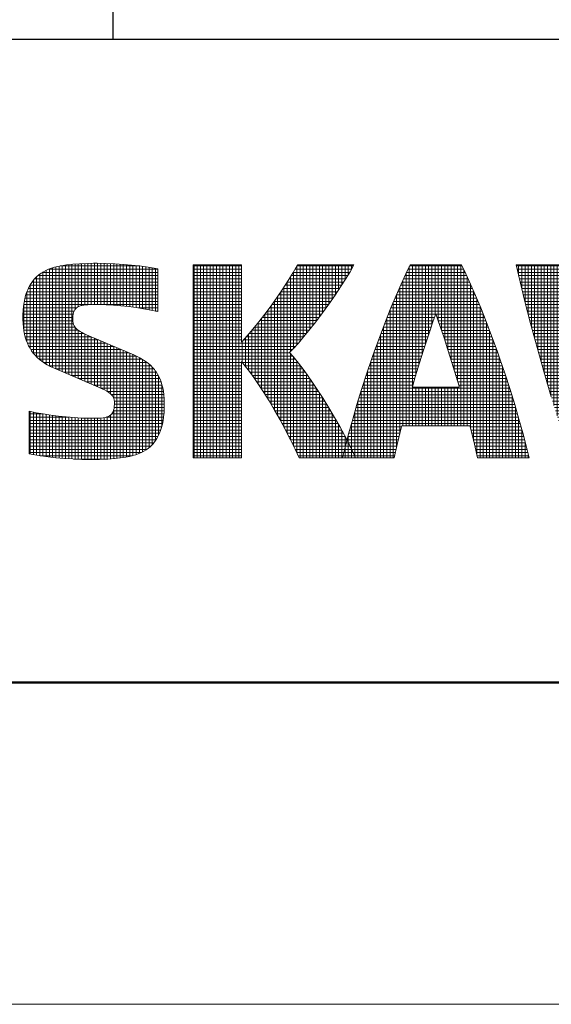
# Model space of a CAD drawing. Header units: millimetres. Extents: x 0 to 1071, y 0 to 742.
# Tile 3 of 126: x 405 to 447, y 0 to 77. Entities that reach past the tile are written whole.
import ezdxf

# ---------------------------------------------------------------- set-up
doc = ezdxf.new("R2010")
doc.units = ezdxf.units.MM
doc.header["$LTSCALE"] = 0.454724
doc.layers.add('NoLayerName_001', color=7, linetype='Continuous')

# ---------------------------------------------------------------- blocks, each defined once
blk = doc.blocks.new('*X145')
at = {"color": 2, "linetype": 'Continuous', "lineweight": 13}
for p, q in [((0.604, 5.816), (4.2, 5.816)), ((0.625, 3.029), (0.625, 5.829)), ((0.725, 2.964), (0.725, 5.883)), ((0.798, 5.916), (4.2, 5.916)), ((0.825, 2.909), (0.825, 5.926)), ((0.925, 2.861), (0.925, 5.961)), ((1.025, 2.818), (1.025, 5.989)), ((1.125, 2.775), (1.125, 6.011)), ((1.152, 6.016), (3.634, 6.016)), ((1.225, 2.732), (1.225, 6.028)), ((1.325, 2.689), (1.325, 6.042)), ((1.425, 2.646), (1.425, 6.054)), ((1.525, 2.603), (1.525, 6.065)), ((1.625, 4.668), (1.625, 6.073)), ((1.725, 4.752), (1.725, 6.081)), ((1.825, 4.786), (1.825, 6.088)), ((1.925, 4.802), (1.925, 6.092)), ((2.025, 4.81), (2.025, 6.097)), ((2.125, 4.815), (2.125, 6.098)), ((2.225, 4.817), (2.225, 6.099)), ((2.325, 4.818), (2.325, 6.099)), ((2.425, 4.817), (2.425, 6.097)), ((2.525, 4.814), (2.525, 6.095)), ((2.625, 4.81), (2.625, 6.092)), ((2.725, 4.805), (2.725, 6.087)), ((2.825, 4.799), (2.825, 6.083)), ((2.925, 4.79), (2.925, 6.078)), ((3.025, 4.782), (3.025, 6.071)), ((3.125, 4.772), (3.125, 6.065)), ((3.225, 4.761), (3.225, 6.057)), ((3.325, 4.75), (3.325, 6.048)), ((3.425, 4.736), (3.425, 6.039)), ((3.525, 4.723), (3.525, 6.028)), ((3.625, 4.707), (3.625, 6.017)), ((3.725, 4.692), (3.725, 6.004)), ((3.825, 4.674), (3.825, 5.99)), ((3.925, 4.656), (3.925, 5.974)), ((4.025, 4.636), (4.025, 5.958)), ((4.125, 4.615), (4.125, 5.939)), ((0.283, 5.516), (4.2, 5.516)), ((0.325, 3.308), (0.325, 5.571)), ((0.363, 5.616), (4.2, 5.616)), ((0.425, 3.196), (0.425, 5.678)), ((0.467, 5.716), (4.2, 5.716)), ((0.525, 3.105), (0.525, 5.762)), ((0.125, 3.66), (0.125, 5.213)), ((0.126, 5.216), (4.2, 5.216)), ((0.168, 5.316), (4.2, 5.316)), ((0.219, 5.416), (4.2, 5.416)), ((0.225, 3.454), (0.225, 5.426)), ((0.044, 4.916), (4.199, 4.916)), ((0.065, 5.016), (4.199, 5.016)), ((0.092, 5.116), (4.199, 5.116)), ((0.007, 4.616), (1.594, 4.616)), ((0.015, 4.716), (1.669, 4.716)), ((0.025, 4.045), (0.025, 4.796)), ((0.027, 4.816), (2.147, 4.816)), ((2.458, 4.816), (4.199, 4.816)), ((3.572, 4.716), (4.199, 4.716)), ((4.123, 4.616), (4.199, 4.616)), ((0, 4.416), (1.552, 4.416)), ((0.002, 4.516), (1.563, 4.516)), ((0.002, 4.316), (1.551, 4.316)), ((0.006, 4.216), (1.569, 4.216)), ((0.015, 4.116), (1.62, 4.116)), ((0.029, 4.016), (1.727, 4.016)), ((1.625, 2.561), (1.625, 4.11)), ((1.725, 2.518), (1.725, 4.017)), ((0.048, 3.916), (1.904, 3.916)), ((0.072, 3.816), (2.128, 3.816)), ((0.103, 3.716), (2.361, 3.716)), ((1.825, 2.475), (1.825, 3.956)), ((1.925, 2.432), (1.925, 3.906)), ((2.025, 2.389), (2.025, 3.86)), ((2.125, 2.346), (2.125, 3.817)), ((2.225, 2.303), (2.225, 3.774)), ((2.325, 2.261), (2.325, 3.732)), ((2.425, 2.217), (2.425, 3.689)), ((0.142, 3.616), (2.595, 3.616)), ((0.19, 3.516), (2.828, 3.516)), ((0.249, 3.416), (3.061, 3.416)), ((2.525, 2.17), (2.525, 3.646)), ((2.625, 2.115), (2.625, 3.603)), ((2.725, 2.042), (2.725, 3.56)), ((2.825, 1.902), (2.825, 3.517)), ((2.925, 0.04), (2.925, 3.474)), ((3.025, 0.051), (3.025, 3.431)), ((3.125, 0.064), (3.125, 3.389)), ((0.319, 3.316), (3.294, 3.316)), ((0.406, 3.216), (3.523, 3.216)), ((0.511, 3.116), (3.713, 3.116)), ((3.225, 0.079), (3.225, 3.346)), ((3.325, 0.098), (3.325, 3.303)), ((3.425, 0.123), (3.425, 3.26)), ((3.525, 0.153), (3.525, 3.215)), ((3.625, 0.192), (3.625, 3.165)), ((3.725, 0.239), (3.725, 3.109)), ((0.644, 3.016), (3.863, 3.016)), ((0.812, 2.916), (3.982, 2.916)), ((1.029, 2.816), (4.076, 2.816)), ((3.825, 0.297), (3.825, 3.044)), ((3.925, 0.37), (3.925, 2.967)), ((4.025, 0.462), (4.025, 2.873)), ((4.125, 0.585), (4.125, 2.755)), ((1.262, 2.716), (4.152, 2.716)), ((1.496, 2.616), (4.212, 2.616)), ((1.729, 2.516), (4.261, 2.516)), ((4.225, 0.757), (4.225, 2.593)), ((1.962, 2.416), (4.3, 2.416)), ((2.196, 2.316), (4.33, 2.316)), ((2.427, 2.216), (4.354, 2.216)), ((4.325, 1.035), (4.325, 2.336)), ((2.623, 2.116), (4.371, 2.116)), ((2.752, 2.016), (4.384, 2.016)), ((2.819, 1.916), (4.392, 1.916)), ((2.825, 0.03), (2.825, 1.538)), ((2.841, 1.616), (4.398, 1.616)), ((2.845, 1.816), (4.397, 1.816)), ((2.849, 1.716), (4.399, 1.716)), ((0.2, 1.416), (0.631, 1.416)), ((0.2, 1.316), (1.428, 1.316)), ((0.225, 0.17), (0.225, 1.494)), ((0.325, 0.151), (0.325, 1.474)), ((0.425, 0.133), (0.425, 1.453)), ((0.525, 0.117), (0.525, 1.435)), ((0.625, 0.103), (0.625, 1.417)), ((0.725, 0.089), (0.725, 1.401)), ((0.825, 0.077), (0.825, 1.386)), ((0.925, 0.066), (0.925, 1.372)), ((1.025, 0.056), (1.025, 1.359)), ((1.125, 0.047), (1.125, 1.346)), ((1.225, 0.039), (1.225, 1.335)), ((1.325, 0.031), (1.325, 1.325)), ((1.425, 0.025), (1.425, 1.316)), ((1.525, 0.019), (1.525, 1.308)), ((1.625, 0.014), (1.625, 1.301)), ((1.725, 0.01), (1.725, 1.295)), ((1.825, 0.006), (1.825, 1.289)), ((1.925, 0.004), (1.925, 1.286)), ((2.025, 0.002), (2.025, 1.284)), ((2.125, 0), (2.125, 1.283)), ((2.225, 0), (2.225, 1.284)), ((2.325, 0.002), (2.325, 1.287)), ((2.425, 0.005), (2.425, 1.293)), ((2.525, 0.009), (2.525, 1.303)), ((2.587, 1.316), (4.377, 1.316)), ((2.625, 0.014), (2.625, 1.327)), ((2.725, 0.022), (2.725, 1.38)), ((2.762, 1.416), (4.387, 1.416)), ((2.817, 1.516), (4.394, 1.516)), ((0.2, 1.216), (4.363, 1.216)), ((0.2, 1.116), (4.344, 1.116)), ((0.2, 1.016), (4.32, 1.016)), ((0.2, 0.916), (4.289, 0.916)), ((0.2, 0.816), (4.252, 0.816)), ((0.2, 0.716), (4.204, 0.716)), ((0.2, 0.616), (4.145, 0.616)), ((0.2, 0.516), (4.072, 0.516)), ((0.2, 0.416), (3.977, 0.416)), ((0.2, 0.316), (3.853, 0.316)), ((0.2, 0.216), (3.679, 0.216)), ((0.533, 0.116), (3.397, 0.116)), ((1.58, 0.016), (2.647, 0.016))]:
    blk.add_line(p, q, dxfattribs=at)
blk = doc.blocks.new('*X146')
at = {"color": 2, "linetype": 'Continuous', "lineweight": 13}
for p, q in [((0, 5.967), (1.5, 5.967)), ((0, 5.867), (1.5, 5.867)), ((0.025, 0), (0.025, 5.999)), ((0.125, 0), (0.125, 5.999)), ((0.225, 0), (0.225, 5.999)), ((0.325, 0), (0.325, 5.999)), ((0.425, 0), (0.425, 5.999)), ((0.525, 0), (0.525, 5.999)), ((0.625, 0), (0.625, 5.999)), ((0.725, 0), (0.725, 5.999)), ((0.825, 0), (0.825, 5.999)), ((0.925, 0), (0.925, 5.999)), ((1.025, 0), (1.025, 5.999)), ((1.125, 0), (1.125, 5.999)), ((1.225, 0), (1.225, 5.999)), ((1.325, 0), (1.325, 5.999)), ((1.425, 0), (1.425, 5.999)), ((3.172, 5.867), (4.924, 5.867)), ((3.225, 3.515), (3.225, 5.957)), ((3.23, 5.967), (4.981, 5.967)), ((3.325, 3.629), (3.325, 6)), ((3.425, 3.746), (3.425, 6)), ((3.525, 3.867), (3.525, 6)), ((3.625, 3.989), (3.625, 6)), ((3.725, 4.116), (3.725, 6)), ((3.825, 4.244), (3.825, 6)), ((3.925, 4.376), (3.925, 6)), ((4.025, 4.508), (4.025, 6)), ((4.125, 4.646), (4.125, 6)), ((4.225, 4.784), (4.225, 6)), ((4.325, 4.928), (4.325, 6)), ((4.425, 5.072), (4.425, 6)), ((4.525, 5.223), (4.525, 6)), ((4.625, 5.376), (4.625, 6)), ((4.725, 5.533), (4.725, 6)), ((4.825, 5.698), (4.825, 6)), ((4.925, 5.868), (4.925, 6)), ((0, 5.767), (1.5, 5.767)), ((0, 5.667), (1.5, 5.667)), ((0, 5.567), (1.5, 5.567)), ((2.989, 5.567), (4.746, 5.567)), ((3.025, 3.3), (3.025, 5.624)), ((3.051, 5.667), (4.806, 5.667)), ((3.113, 5.767), (4.866, 5.767)), ((3.125, 3.404), (3.125, 5.787)), ((0, 5.467), (1.5, 5.467)), ((0, 5.367), (1.5, 5.367)), ((0, 5.267), (1.5, 5.267)), ((2.796, 5.267), (4.554, 5.267)), ((2.825, 0.957), (2.825, 5.311)), ((2.861, 5.367), (4.619, 5.367)), ((2.925, 0.768), (2.925, 5.465)), ((2.926, 5.467), (4.683, 5.467)), ((0, 5.167), (1.5, 5.167)), ((0, 5.067), (1.5, 5.067)), ((0, 4.967), (1.5, 4.967)), ((2.592, 4.967), (4.352, 4.967)), ((2.625, 1.319), (2.625, 5.014)), ((2.66, 5.067), (4.421, 5.067)), ((2.725, 1.141), (2.725, 5.161)), ((2.728, 5.167), (4.487, 5.167)), ((0, 4.867), (1.5, 4.867)), ((0, 4.767), (1.5, 4.767)), ((0, 4.667), (1.5, 4.667)), ((2.325, 1.829), (2.325, 4.597)), ((2.376, 4.667), (4.14, 4.667)), ((2.425, 1.663), (2.425, 4.732)), ((2.449, 4.767), (4.212, 4.767)), ((2.521, 4.867), (4.282, 4.867)), ((2.525, 1.495), (2.525, 4.873)), ((0, 4.567), (1.5, 4.567)), ((0, 4.467), (1.5, 4.467)), ((0, 4.367), (1.5, 4.367)), ((2.125, 2.144), (2.125, 4.334)), ((2.15, 4.367), (3.918, 4.367)), ((2.225, 1.989), (2.225, 4.463)), ((2.228, 4.467), (3.993, 4.467)), ((2.302, 4.567), (4.067, 4.567)), ((0, 4.267), (1.5, 4.267)), ((0, 4.167), (1.5, 4.167)), ((0, 4.067), (1.5, 4.067)), ((1.913, 4.067), (3.686, 4.067)), ((1.925, 2.442), (1.925, 4.081)), ((1.994, 4.167), (3.765, 4.167)), ((2.025, 2.296), (2.025, 4.205)), ((2.073, 4.267), (3.842, 4.267)), ((0, 3.967), (1.5, 3.967)), ((0, 3.867), (1.5, 3.867)), ((0, 3.767), (1.5, 3.767)), ((1.625, 2.848), (1.625, 3.732)), ((1.656, 3.767), (3.443, 3.767)), ((1.725, 2.718), (1.725, 3.844)), ((1.745, 3.867), (3.524, 3.867)), ((1.825, 2.582), (1.825, 3.962)), ((1.829, 3.967), (3.606, 3.967)), ((0, 3.667), (1.5, 3.667)), ((0, 3.567), (3.271, 3.567)), ((0, 3.467), (3.181, 3.467)), ((1.525, 2.969), (1.525, 3.625)), ((1.564, 3.667), (3.357, 3.667)), ((0, 3.367), (3.088, 3.367)), ((0, 3.267), (3.007, 3.267)), ((0, 3.167), (3.095, 3.167)), ((0, 3.067), (3.177, 3.067)), ((3.025, 0.574), (3.025, 3.246)), ((3.125, 0.371), (3.125, 3.131)), ((0, 2.967), (1.5, 2.967)), ((0, 2.867), (1.5, 2.867)), ((0, 2.767), (1.5, 2.767)), ((1.527, 2.967), (3.258, 2.967)), ((1.61, 2.867), (3.335, 2.867)), ((1.688, 2.767), (3.411, 2.767)), ((3.225, 0.161), (3.225, 3.009)), ((3.325, 0), (3.325, 2.88)), ((0, 2.667), (1.5, 2.667)), ((0, 2.567), (1.5, 2.567)), ((0, 2.467), (1.5, 2.467)), ((1.764, 2.667), (3.484, 2.667)), ((1.836, 2.567), (3.557, 2.567)), ((1.908, 2.467), (3.627, 2.467)), ((3.425, 0), (3.425, 2.748)), ((3.525, 0), (3.525, 2.611)), ((3.625, 0), (3.625, 2.47)), ((0, 2.367), (1.5, 2.367)), ((0, 2.267), (1.5, 2.267)), ((0, 2.167), (1.5, 2.167)), ((1.977, 2.367), (3.697, 2.367)), ((2.045, 2.267), (3.765, 2.267)), ((2.11, 2.167), (3.832, 2.167)), ((3.725, 0), (3.725, 2.327)), ((3.825, 0), (3.825, 2.177)), ((0, 2.067), (1.5, 2.067)), ((0, 1.967), (1.5, 1.967)), ((0, 1.867), (1.5, 1.867)), ((2.176, 2.067), (3.899, 2.067)), ((2.239, 1.967), (3.964, 1.967)), ((2.301, 1.867), (4.029, 1.867)), ((3.925, 0), (3.925, 2.027)), ((4.025, 0), (4.025, 1.872)), ((0, 1.767), (1.5, 1.767)), ((0, 1.667), (1.5, 1.667)), ((0, 1.567), (1.5, 1.567)), ((2.363, 1.767), (4.091, 1.767)), ((2.423, 1.667), (4.154, 1.667)), ((2.482, 1.567), (4.216, 1.567)), ((4.125, 0), (4.125, 1.713)), ((4.225, 0), (4.225, 1.552)), ((0, 1.467), (1.5, 1.467)), ((0, 1.367), (1.5, 1.367)), ((0, 1.267), (1.5, 1.267)), ((2.541, 1.467), (4.276, 1.467)), ((2.598, 1.367), (4.335, 1.367)), ((2.655, 1.267), (4.395, 1.267)), ((4.325, 0), (4.325, 1.384)), ((0, 1.167), (1.5, 1.167)), ((0, 1.067), (1.5, 1.067)), ((0, 0.967), (1.5, 0.967)), ((2.711, 1.167), (4.452, 1.167)), ((2.765, 1.067), (4.509, 1.067)), ((2.82, 0.967), (4.566, 0.967)), ((4.425, 0), (4.425, 1.214)), ((4.525, 0), (4.525, 1.039)), ((0, 0.867), (1.5, 0.867)), ((0, 0.767), (1.5, 0.767)), ((0, 0.667), (1.5, 0.667)), ((2.874, 0.867), (4.62, 0.867)), ((2.926, 0.767), (4.674, 0.767)), ((2.977, 0.667), (4.728, 0.667)), ((4.625, 0), (4.625, 0.858)), ((4.725, 0.315), (4.725, 0.672)), ((0, 0.567), (1.5, 0.567)), ((0, 0.467), (1.5, 0.467)), ((0, 0.367), (1.5, 0.367)), ((3.029, 0.567), (4.779, 0.567)), ((3.078, 0.467), (4.763, 0.467)), ((3.127, 0.367), (4.737, 0.367)), ((0, 0.267), (1.5, 0.267)), ((0, 0.167), (1.5, 0.167)), ((0, 0.067), (1.5, 0.067)), ((3.176, 0.267), (4.713, 0.267)), ((3.222, 0.167), (4.689, 0.167)), ((3.269, 0.067), (4.665, 0.067))]:
    blk.add_line(p, q, dxfattribs=at)
blk = doc.blocks.new('*X147')
at = {"color": 2, "linetype": 'Continuous', "lineweight": 13}
for p, q in [((0, 5.966), (1.599, 5.966)), ((0.023, 5.866), (1.618, 5.866)), ((0.068, 5.672), (0.068, 6)), ((0.168, 5.253), (0.168, 6)), ((0.268, 4.847), (0.268, 6)), ((0.368, 4.461), (0.368, 6)), ((0.468, 4.079), (0.468, 6)), ((0.568, 3.711), (0.568, 6)), ((0.668, 3.346), (0.668, 6)), ((0.768, 2.993), (0.768, 6)), ((0.868, 2.64), (0.868, 6)), ((0.968, 2.301), (0.968, 6)), ((1.068, 1.961), (1.068, 6)), ((1.168, 1.633), (1.168, 6)), ((1.268, 1.307), (1.268, 6)), ((1.368, 0.989), (1.368, 6)), ((1.468, 0.676), (1.468, 6)), ((1.568, 0.371), (1.568, 6)), ((3.416, 5.866), (4.918, 5.866)), ((3.435, 5.966), (4.899, 5.966)), ((3.468, 0.46), (3.468, 6)), ((3.568, 0.838), (3.568, 6)), ((3.668, 1.222), (3.668, 6)), ((3.768, 1.621), (3.768, 6)), ((3.868, 2.023), (3.868, 6)), ((3.968, 2.44), (3.968, 6)), ((4.068, 2.859), (4.068, 6)), ((4.168, 3.281), (4.168, 6)), ((4.268, 2.853), (4.268, 6)), ((4.368, 2.433), (4.368, 6)), ((4.468, 2.017), (4.468, 6)), ((4.568, 1.615), (4.568, 6)), ((4.668, 1.217), (4.668, 6)), ((4.768, 0.833), (4.768, 6)), ((4.868, 0.455), (4.868, 6)), ((6.716, 5.866), (8.311, 5.866)), ((6.736, 5.966), (8.334, 5.966)), ((6.768, 0.376), (6.768, 6)), ((6.868, 0.681), (6.868, 6)), ((6.968, 0.993), (6.968, 6)), ((7.068, 1.311), (7.068, 6)), ((7.168, 1.637), (7.168, 6)), ((7.268, 1.966), (7.268, 6)), ((7.368, 2.305), (7.368, 6)), ((7.468, 2.645), (7.468, 6)), ((7.568, 2.998), (7.568, 6)), ((7.668, 3.351), (7.668, 6)), ((7.768, 3.716), (7.768, 6)), ((7.868, 4.084), (7.868, 6)), ((7.968, 4.466), (7.968, 6)), ((8.068, 4.852), (8.068, 6)), ((8.168, 5.259), (8.168, 6)), ((8.268, 5.679), (8.268, 6)), ((0.046, 5.766), (1.637, 5.766)), ((0.069, 5.666), (1.656, 5.666)), ((0.092, 5.566), (1.675, 5.566)), ((1.668, 0.073), (1.668, 5.605)), ((3.357, 5.566), (4.978, 5.566)), ((3.368, 0.095), (3.368, 5.623)), ((3.376, 5.666), (4.958, 5.666)), ((3.396, 5.766), (4.938, 5.766)), ((4.968, 0.089), (4.968, 5.616)), ((6.659, 5.566), (8.242, 5.566)), ((6.668, 0.077), (6.668, 5.612)), ((6.678, 5.666), (8.265, 5.666)), ((6.697, 5.766), (8.288, 5.766)), ((0.115, 5.466), (1.694, 5.466)), ((0.14, 5.366), (1.714, 5.366)), ((0.164, 5.266), (1.734, 5.266)), ((3.295, 5.266), (5.04, 5.266)), ((3.316, 5.366), (5.018, 5.366)), ((3.337, 5.466), (4.997, 5.466)), ((6.6, 5.266), (8.17, 5.266)), ((6.62, 5.366), (8.194, 5.366)), ((6.64, 5.466), (8.219, 5.466)), ((0.189, 5.166), (1.755, 5.166)), ((0.214, 5.066), (1.775, 5.066)), ((0.238, 4.966), (1.796, 4.966)), ((1.768, 0), (1.768, 5.103)), ((3.231, 4.966), (5.103, 4.966)), ((3.252, 5.066), (5.082, 5.066)), ((3.268, 0), (3.268, 5.14)), ((3.273, 5.166), (5.061, 5.166)), ((5.068, 0), (5.068, 5.133)), ((6.538, 4.966), (8.096, 4.966)), ((6.559, 5.066), (8.121, 5.066)), ((6.568, 0), (6.568, 5.109)), ((6.579, 5.166), (8.145, 5.166)), ((0.263, 4.866), (1.816, 4.866)), ((0.289, 4.766), (1.837, 4.766)), ((0.314, 4.666), (1.858, 4.666)), ((1.868, 0), (1.868, 4.62)), ((3.165, 4.666), (5.169, 4.666)), ((3.168, 0), (3.168, 4.678)), ((3.188, 4.766), (5.146, 4.766)), ((3.21, 4.866), (5.124, 4.866)), ((5.168, 0), (5.168, 4.672)), ((6.468, 0), (6.468, 4.627)), ((6.476, 4.666), (8.02, 4.666)), ((6.497, 4.766), (8.046, 4.766)), ((6.518, 4.866), (8.071, 4.866)), ((0.34, 4.566), (1.879, 4.566)), ((0.366, 4.466), (1.901, 4.466)), ((0.392, 4.366), (1.923, 4.366)), ((3.098, 4.366), (5.237, 4.366)), ((3.12, 4.466), (5.214, 4.466)), ((3.143, 4.566), (5.192, 4.566)), ((6.411, 4.366), (7.942, 4.366)), ((6.433, 4.466), (7.968, 4.466)), ((6.455, 4.566), (7.994, 4.566)), ((0.418, 4.266), (1.945, 4.266)), ((0.444, 4.166), (1.967, 4.166)), ((0.471, 4.066), (1.988, 4.066)), ((1.968, 0), (1.968, 4.161)), ((3.029, 4.066), (5.305, 4.066)), ((3.053, 4.166), (5.282, 4.166)), ((3.068, 0), (3.068, 4.234)), ((3.075, 4.266), (5.259, 4.266)), ((5.268, 0), (5.268, 4.228)), ((6.346, 4.066), (7.863, 4.066)), ((6.368, 0), (6.368, 4.167)), ((6.368, 4.166), (7.89, 4.166)), ((6.389, 4.266), (7.916, 4.266)), ((0.498, 3.966), (2.01, 3.966)), ((0.526, 3.866), (2.033, 3.866)), ((0.553, 3.766), (2.056, 3.766)), ((2.068, 0), (2.068, 3.714)), ((2.958, 3.766), (5.376, 3.766)), ((2.968, 0), (2.968, 3.808)), ((2.982, 3.866), (5.353, 3.866)), ((3.005, 3.966), (5.329, 3.966)), ((5.368, 0), (5.368, 3.803)), ((6.268, 0), (6.268, 3.72)), ((6.278, 3.766), (7.781, 3.766)), ((6.301, 3.866), (7.809, 3.866)), ((6.324, 3.966), (7.836, 3.966)), ((0.58, 3.666), (2.079, 3.666)), ((0.607, 3.566), (2.101, 3.566)), ((0.634, 3.466), (2.124, 3.466)), ((2.868, 0), (2.868, 3.389)), ((2.887, 3.466), (5.448, 3.466)), ((2.91, 3.566), (5.424, 3.566)), ((2.934, 3.666), (5.4, 3.666)), ((5.468, 0), (5.468, 3.384)), ((6.21, 3.466), (7.7, 3.466)), ((6.233, 3.566), (7.727, 3.566)), ((6.256, 3.666), (7.754, 3.666)), ((0.662, 3.366), (2.147, 3.366)), ((0.69, 3.266), (2.171, 3.266)), ((0.719, 3.166), (2.195, 3.166)), ((0.747, 3.066), (2.219, 3.066)), ((2.168, 0), (2.168, 3.281)), ((2.787, 3.066), (4.116, 3.066)), ((2.812, 3.166), (4.14, 3.166)), ((2.837, 3.266), (4.163, 3.266)), ((2.862, 3.366), (5.472, 3.366)), ((4.171, 3.266), (5.497, 3.266)), ((4.194, 3.166), (5.522, 3.166)), ((4.218, 3.066), (5.547, 3.066)), ((6.115, 3.066), (7.587, 3.066)), ((6.139, 3.166), (7.616, 3.166)), ((6.163, 3.266), (7.644, 3.266)), ((6.168, 0), (6.168, 3.287)), ((6.187, 3.366), (7.672, 3.366)), ((0.775, 2.966), (2.243, 2.966)), ((0.804, 2.866), (2.267, 2.866)), ((0.832, 2.766), (2.291, 2.766)), ((2.268, 0), (2.268, 2.863)), ((2.712, 2.766), (4.046, 2.766)), ((2.737, 2.866), (4.069, 2.866)), ((2.762, 2.966), (4.093, 2.966)), ((2.768, 0), (2.768, 2.988)), ((4.241, 2.966), (5.572, 2.966)), ((4.265, 2.866), (5.597, 2.866)), ((4.288, 2.766), (5.622, 2.766)), ((5.568, 0), (5.568, 2.983)), ((6.043, 2.766), (7.502, 2.766)), ((6.067, 2.866), (7.531, 2.866)), ((6.068, 0), (6.068, 2.869)), ((6.091, 2.966), (7.559, 2.966)), ((0.86, 2.666), (2.315, 2.666)), ((0.889, 2.566), (2.34, 2.566)), ((0.919, 2.466), (2.365, 2.466)), ((2.368, 0), (2.368, 2.455)), ((2.635, 2.466), (3.974, 2.466)), ((2.662, 2.566), (3.998, 2.566)), ((2.668, 0), (2.668, 2.59)), ((2.688, 2.666), (4.022, 2.666)), ((4.312, 2.666), (5.647, 2.666)), ((4.336, 2.566), (5.673, 2.566)), ((4.36, 2.466), (5.699, 2.466)), ((5.668, 0), (5.668, 2.585)), ((5.968, 0), (5.968, 2.46)), ((5.969, 2.466), (7.415, 2.466)), ((5.994, 2.566), (7.445, 2.566)), ((6.019, 2.666), (7.474, 2.666)), ((0.948, 2.366), (2.39, 2.366)), ((0.978, 2.266), (2.415, 2.266)), ((1.007, 2.166), (2.44, 2.166)), ((2.557, 2.166), (3.903, 2.166)), ((2.568, 0), (2.568, 2.207)), ((2.583, 2.266), (3.927, 2.266)), ((2.609, 2.366), (3.95, 2.366)), ((4.384, 2.366), (5.725, 2.366)), ((4.407, 2.266), (5.751, 2.266)), ((4.431, 2.166), (5.777, 2.166)), ((5.768, 0), (5.768, 2.202)), ((5.894, 2.166), (7.327, 2.166)), ((5.919, 2.266), (7.356, 2.266)), ((5.944, 2.366), (7.386, 2.366)), ((1.037, 2.066), (2.466, 2.066)), ((1.066, 1.966), (2.491, 1.966)), ((1.096, 1.866), (3.829, 1.866)), ((2.468, 0), (2.468, 2.058)), ((2.505, 1.966), (3.854, 1.966)), ((2.531, 2.066), (3.879, 2.066)), ((4.456, 2.066), (5.803, 2.066)), ((4.48, 1.966), (5.829, 1.966)), ((4.505, 1.866), (7.238, 1.866)), ((5.844, 1.966), (7.268, 1.966)), ((5.868, 0), (5.868, 2.062)), ((5.869, 2.066), (7.297, 2.066)), ((1.127, 1.766), (3.804, 1.766)), ((1.157, 1.666), (3.779, 1.666)), ((1.188, 1.566), (3.754, 1.566)), ((4.53, 1.766), (7.207, 1.766)), ((4.555, 1.666), (7.177, 1.666)), ((4.58, 1.566), (7.146, 1.566)), ((1.219, 1.466), (3.729, 1.466)), ((1.25, 1.366), (3.704, 1.366)), ((1.28, 1.266), (3.679, 1.266)), ((4.605, 1.466), (7.115, 1.466)), ((4.63, 1.366), (7.085, 1.366)), ((4.655, 1.266), (7.054, 1.266)), ((1.311, 1.166), (3.653, 1.166)), ((1.343, 1.066), (3.627, 1.066)), ((1.375, 0.966), (3.601, 0.966)), ((4.681, 1.166), (7.023, 1.166)), ((4.707, 1.066), (6.991, 1.066)), ((4.733, 0.966), (6.959, 0.966)), ((1.407, 0.866), (3.575, 0.866)), ((1.439, 0.766), (3.549, 0.766)), ((1.471, 0.666), (3.523, 0.666)), ((4.759, 0.866), (6.927, 0.866)), ((4.785, 0.766), (6.895, 0.766)), ((4.811, 0.666), (6.863, 0.666)), ((1.503, 0.566), (3.497, 0.566)), ((1.536, 0.466), (3.469, 0.466)), ((1.569, 0.366), (3.442, 0.366)), ((4.837, 0.566), (6.831, 0.566)), ((4.865, 0.466), (6.798, 0.466)), ((4.892, 0.366), (6.765, 0.366)), ((1.603, 0.266), (3.415, 0.266)), ((1.636, 0.166), (3.387, 0.166)), ((1.67, 0.066), (3.36, 0.066)), ((4.919, 0.266), (6.731, 0.266)), ((4.947, 0.166), (6.698, 0.166)), ((4.974, 0.066), (6.664, 0.066))]:
    blk.add_line(p, q, dxfattribs=at)
blk = doc.blocks.new('*X148')
at = {"color": 2, "linetype": 'Continuous', "lineweight": 13}
for p, q in [((0.06, 0), (0.06, 0.315)), ((0.072, 0.366), (0.214, 0.366)), ((0.098, 0.466), (0.165, 0.466)), ((0.16, 0), (0.16, 0.477)), ((0, 0.066), (0.355, 0.066)), ((0.024, 0.166), (0.309, 0.166)), ((0.048, 0.266), (0.263, 0.266)), ((0.26, 0), (0.26, 0.272)), ((0.36, 0), (0.36, 0.055))]:
    blk.add_line(p, q, dxfattribs=at)
blk = doc.blocks.new('*X150')
at = {"color": 2, "linetype": 'Continuous', "lineweight": 13}
for p, q in [((1.895, 5.866), (3.625, 5.866)), ((1.936, 0.999), (1.936, 5.95)), ((1.944, 5.966), (3.577, 5.966)), ((2.036, 2.223), (2.036, 6)), ((2.136, 2.563), (2.136, 6)), ((2.236, 2.893), (2.236, 6)), ((2.336, 3.214), (2.336, 6)), ((2.436, 3.527), (2.436, 6)), ((2.536, 3.831), (2.536, 6)), ((2.636, 4.127), (2.636, 6)), ((2.736, 4.415), (2.736, 6)), ((2.836, 4.268), (2.836, 6)), ((2.936, 3.977), (2.936, 6)), ((3.036, 3.677), (3.036, 6)), ((3.136, 3.368), (3.136, 6)), ((3.236, 3.05), (3.236, 6)), ((3.336, 2.724), (3.336, 6)), ((3.436, 2.389), (3.436, 6)), ((3.536, 0.999), (3.536, 6)), ((3.636, 0.999), (3.636, 5.844)), ((1.736, 0.999), (1.736, 5.528)), ((1.754, 5.566), (3.767, 5.566)), ((1.8, 5.666), (3.721, 5.666)), ((1.836, 0.999), (1.836, 5.744)), ((1.847, 5.766), (3.674, 5.766)), ((3.736, 0.999), (3.736, 5.634)), ((1.619, 5.266), (3.902, 5.266)), ((1.636, 0.739), (1.636, 5.306)), ((1.662, 5.366), (3.858, 5.366)), ((1.708, 5.466), (3.813, 5.466)), ((3.836, 0.935), (3.836, 5.416)), ((1.489, 4.966), (4.032, 4.966)), ((1.531, 5.066), (3.989, 5.066)), ((1.536, 0.328), (1.536, 5.078)), ((1.575, 5.166), (3.946, 5.166)), ((3.936, 0.531), (3.936, 5.189)), ((4.036, 0.105), (4.036, 4.956)), ((1.336, 0), (1.336, 4.597)), ((1.364, 4.666), (4.157, 4.666)), ((1.405, 4.766), (4.115, 4.766)), ((1.436, 0), (1.436, 4.839)), ((1.447, 4.866), (4.073, 4.866)), ((4.136, 0), (4.136, 4.716)), ((1.236, 0), (1.236, 4.346)), ((1.244, 4.366), (2.719, 4.366)), ((1.284, 4.466), (2.754, 4.466)), ((1.324, 4.566), (4.197, 4.566)), ((2.766, 4.466), (4.236, 4.466)), ((2.801, 4.366), (4.276, 4.366)), ((4.236, 0), (4.236, 4.468)), ((1.128, 4.066), (2.615, 4.066)), ((1.136, 0), (1.136, 4.088)), ((1.166, 4.166), (2.649, 4.166)), ((1.204, 4.266), (2.684, 4.266)), ((2.836, 4.266), (4.316, 4.266)), ((2.871, 4.166), (4.355, 4.166)), ((2.905, 4.066), (4.393, 4.066)), ((4.336, 0), (4.336, 4.216)), ((1.014, 3.766), (2.514, 3.766)), ((1.036, 0), (1.036, 3.826)), ((1.051, 3.866), (2.548, 3.866)), ((1.09, 3.966), (2.581, 3.966)), ((2.939, 3.966), (4.431, 3.966)), ((2.973, 3.866), (4.469, 3.866)), ((3.006, 3.766), (4.507, 3.766)), ((4.436, 0), (4.436, 3.953)), ((4.536, 0), (4.536, 3.686)), ((0.905, 3.466), (2.416, 3.466)), ((0.936, 0), (0.936, 3.553)), ((0.941, 3.566), (2.449, 3.566)), ((0.977, 3.666), (2.481, 3.666)), ((3.039, 3.666), (4.543, 3.666)), ((3.072, 3.566), (4.579, 3.566)), ((3.104, 3.466), (4.616, 3.466)), ((4.636, 0), (4.636, 3.412)), ((0.762, 3.066), (2.29, 3.066)), ((0.797, 3.166), (2.321, 3.166)), ((0.832, 3.266), (2.352, 3.266)), ((0.836, 0), (0.836, 3.276)), ((0.868, 3.366), (2.384, 3.366)), ((3.136, 3.366), (4.652, 3.366)), ((3.168, 3.266), (4.688, 3.266)), ((3.2, 3.166), (4.723, 3.166)), ((3.231, 3.066), (4.758, 3.066)), ((4.736, 0), (4.736, 3.13)), ((0.66, 2.766), (2.197, 2.766)), ((0.694, 2.866), (2.228, 2.866)), ((0.728, 2.966), (2.259, 2.966)), ((0.736, 0), (0.736, 2.989)), ((3.262, 2.966), (4.792, 2.966)), ((3.293, 2.866), (4.826, 2.866)), ((3.323, 2.766), (4.86, 2.766)), ((4.836, 0), (4.836, 2.838)), ((0.56, 2.466), (2.107, 2.466)), ((0.593, 2.566), (2.137, 2.566)), ((0.626, 2.666), (2.167, 2.666)), ((0.636, 0), (0.636, 2.695)), ((3.353, 2.666), (4.894, 2.666)), ((3.383, 2.566), (4.928, 2.566)), ((3.413, 2.466), (4.96, 2.466)), ((4.936, 0), (4.936, 2.541)), ((0.463, 2.166), (5.058, 2.166)), ((0.495, 2.266), (2.049, 2.266)), ((0.528, 2.366), (2.078, 2.366)), ((0.536, 0), (0.536, 2.391)), ((2.036, 0.999), (2.036, 2.199)), ((2.136, 0.999), (2.136, 2.199)), ((2.236, 0.999), (2.236, 2.199)), ((2.336, 0.999), (2.336, 2.199)), ((2.436, 0.999), (2.436, 2.199)), ((2.536, 0.999), (2.536, 2.199)), ((2.636, 0.999), (2.636, 2.199)), ((2.736, 0.999), (2.736, 2.199)), ((2.836, 0.999), (2.836, 2.199)), ((2.936, 0.999), (2.936, 2.199)), ((3.036, 0.999), (3.036, 2.199)), ((3.136, 0.999), (3.136, 2.199)), ((3.236, 0.999), (3.236, 2.199)), ((3.336, 0.999), (3.336, 2.199)), ((3.436, 0.999), (3.436, 2.199)), ((3.442, 2.366), (4.993, 2.366)), ((3.472, 2.266), (5.025, 2.266)), ((5.036, 0), (5.036, 2.233)), ((0.37, 1.866), (5.151, 1.866)), ((0.401, 1.966), (5.12, 1.966)), ((0.431, 2.066), (5.089, 2.066)), ((0.436, 0), (0.436, 2.081)), ((5.136, 0), (5.136, 1.914)), ((0.279, 1.566), (5.242, 1.566)), ((0.308, 1.666), (5.213, 1.666)), ((0.336, 0), (0.336, 1.757)), ((0.339, 1.766), (5.182, 1.766)), ((5.236, 0), (5.236, 1.587)), ((0.191, 1.266), (5.33, 1.266)), ((0.22, 1.366), (5.3, 1.366)), ((0.236, 0.055), (0.236, 1.421)), ((0.249, 1.466), (5.271, 1.466)), ((5.336, 0), (5.336, 1.245)), ((0.107, 0.966), (1.693, 0.966)), ((0.134, 1.066), (5.386, 1.066)), ((0.136, 0.272), (0.136, 1.072)), ((0.162, 1.166), (5.358, 1.166)), ((3.828, 0.966), (5.414, 0.966)), ((0.026, 0.666), (1.618, 0.666)), ((0.036, 0.477), (0.036, 0.705)), ((0.052, 0.766), (1.643, 0.766)), ((0.079, 0.866), (1.667, 0.866)), ((3.853, 0.866), (5.441, 0.866)), ((3.878, 0.766), (5.469, 0.766)), ((3.902, 0.666), (5.495, 0.666)), ((5.436, 0), (5.436, 0.886)), ((0, 0.566), (1.593, 0.566)), ((0.041, 0.466), (1.569, 0.466)), ((0.09, 0.366), (1.545, 0.366)), ((3.927, 0.566), (5.52, 0.566)), ((3.952, 0.466), (5.546, 0.466)), ((3.976, 0.366), (5.572, 0.366)), ((5.536, 0), (5.536, 0.506)), ((0.139, 0.266), (1.522, 0.266)), ((0.186, 0.166), (1.499, 0.166)), ((0.231, 0.066), (1.476, 0.066)), ((3.999, 0.266), (5.596, 0.266)), ((4.022, 0.166), (5.62, 0.166)), ((4.045, 0.066), (5.644, 0.066)), ((5.636, 0), (5.636, 0.101))]:
    blk.add_line(p, q, dxfattribs=at)

msp = doc.modelspace()

# ---------------------------------------------------------------- linework, layer by layer
at = {"layer": 'NoLayerName_001', "color": 7, "linetype": 'Continuous', "lineweight": 25}
for p, q in [((412.5, 75), (412.5, 136)), ((62.5, 75), (1025, 75)), ((412.5, 75), (1025, 75)), ((412.5, 75), (1025, 75)), ((412.5, 75), (1025, 75))]:
    msp.add_line(p, q, dxfattribs=at)
at = {"layer": 'NoLayerName_001', "color": 2, "linetype": 'Continuous', "lineweight": 13}
for p, q in [((408.4792, 57.3962), (408.2019, 57.3449)), ((408.8787, 57.4519), (408.4792, 57.3962)), ((409.3535, 57.5028), (408.8787, 57.4519)), ((409.8817, 57.5445), (409.3535, 57.5028)), ((410.0004, 57.5519), (409.8817, 57.5445)), ((410.5248, 57.5758), (410.0004, 57.5519)), ((410.9789, 57.5833), (410.5248, 57.5758)), ((411.2562, 57.582), (410.9789, 57.5833)), ((411.9413, 57.5679), (411.2562, 57.582)), ((412.6324, 57.539), (411.9413, 57.5679)), ((413.3043, 57.4968), (412.6324, 57.539)), ((413.94, 57.4428), (413.3043, 57.4968)), ((414.5291, 57.379), (413.94, 57.4428)), ((422.4788, 57.4551), (418.729, 57.4551)), ((418.729, 57.4551), (418.729, 42.4579)), ((422.4788, 51.4558), (422.4788, 57.4551)), ((426.8536, 57.4569), (426.5023, 56.859)), ((431.228, 57.4569), (426.8536, 57.4569)), ((430.9295, 56.9315), (431.228, 57.4569)), ((435.6021, 57.4579), (435.2616, 56.7571)), ((439.602, 57.4579), (435.6021, 57.4579)), ((439.9426, 56.7567), (439.602, 57.4579)), ((447.852, 57.4579), (443.8524, 57.4579)), ((443.8524, 57.4579), (444.1578, 56.1336)), ((406.7316, 56.6963), (406.5749, 56.5637)), ((406.8998, 56.8188), (406.7316, 56.6963)), ((407.0802, 56.9312), (406.8998, 56.8188)), ((407.2737, 57.0339), (407.0802, 56.9312)), ((407.4814, 57.1267), (407.2737, 57.0339)), ((407.7045, 57.2097), (407.4814, 57.1267)), ((407.9441, 57.2826), (407.7045, 57.2097)), ((408.2019, 57.3449), (407.9441, 57.2826)), ((415.0662, 57.3072), (414.5291, 57.379)), ((415.5494, 57.229), (415.0662, 57.3072)), ((415.9789, 57.1458), (415.5494, 57.229)), ((415.9779, 53.8338), (415.9789, 57.1458)), ((426.5023, 56.859), (426.1175, 56.2372)), ((430.5852, 56.3602), (430.9295, 56.9315)), ((435.2616, 56.7571), (434.897, 55.9651)), ((440.3073, 55.9643), (439.9426, 56.7567)), ((406.0532, 55.9217), (405.9479, 55.7305)), ((406.1684, 56.0998), (406.0532, 55.9217)), ((406.2935, 56.2658), (406.1684, 56.0998)), ((406.3599, 56.3444), (406.2935, 56.2658)), ((406.429, 56.4203), (406.3599, 56.3444)), ((406.5749, 56.5637), (406.429, 56.4203)), ((426.1175, 56.2372), (425.701, 55.5961)), ((430.1953, 55.7461), (430.5852, 56.3602)), ((434.897, 55.9651), (434.5108, 55.0828)), ((440.6937, 55.0816), (440.3073, 55.9643)), ((444.1578, 56.1336), (444.5327, 54.6076)), ((405.7667, 55.3048), (405.6911, 55.0679)), ((405.8523, 55.5252), (405.7667, 55.3048)), ((405.9479, 55.7305), (405.8523, 55.5252)), ((425.701, 55.5961), (425.2565, 54.9425)), ((429.2901, 54.4168), (429.7619, 55.095)), ((429.7619, 55.095), (430.1953, 55.7461)), ((405.5721, 54.5394), (405.5296, 54.2448)), ((405.6261, 54.8133), (405.5721, 54.5394)), ((405.6911, 55.0679), (405.6261, 54.8133)), ((410.0697, 54.3082), (410.2282, 54.333)), ((410.2282, 54.333), (410.5224, 54.3592)), ((410.5224, 54.3592), (410.8891, 54.3761)), ((410.8891, 54.3761), (411.3269, 54.3805)), ((411.3269, 54.3805), (411.8287, 54.3698)), ((411.8287, 54.3698), (411.9547, 54.3649)), ((411.9547, 54.3649), (412.5166, 54.3334)), ((412.5166, 54.3334), (413.1026, 54.2852)), ((425.2565, 54.9425), (424.7903, 54.2863)), ((428.7889, 53.7258), (429.2901, 54.4168)), ((434.5108, 55.0828), (434.1066, 54.1142)), ((441.098, 54.1126), (440.6937, 55.0816)), ((444.5327, 54.6076), (444.9763, 52.8954)), ((405.4825, 53.5859), (405.479, 53.3336)), ((405.4995, 53.9275), (405.4825, 53.5859)), ((405.5296, 54.2448), (405.4995, 53.9275)), ((409.366, 53.4786), (409.3888, 53.633)), ((409.3888, 53.633), (409.4216, 53.763)), ((409.4216, 53.763), (409.4635, 53.8735)), ((409.4635, 53.8735), (409.5146, 53.9681)), ((409.5146, 53.9681), (409.5752, 54.0498)), ((409.5752, 54.0498), (409.6464, 54.1203)), ((409.6464, 54.1203), (409.7288, 54.1806)), ((409.7288, 54.1806), (409.8246, 54.2317)), ((409.8246, 54.2317), (409.9369, 54.2742)), ((409.9369, 54.2742), (410.0697, 54.3082)), ((413.1026, 54.2852), (413.6986, 54.2212)), ((413.6986, 54.2212), (414.2924, 54.1425)), ((414.2924, 54.1425), (414.8747, 54.0508)), ((414.8747, 54.0508), (415.4382, 53.9474)), ((415.4382, 53.9474), (415.9779, 53.8338)), ((424.3119, 53.6413), (423.8354, 53.0263)), ((424.7903, 54.2863), (424.3119, 53.6413)), ((428.2719, 53.0414), (428.7889, 53.7258)), ((434.1066, 54.1142), (433.6893, 53.0673)), ((437.3808, 53.0386), (437.6015, 53.6674)), ((437.6015, 53.6674), (437.82, 53.0462)), ((441.5154, 53.0652), (441.098, 54.1126)), ((405.479, 53.3336), (405.4798, 53.2262)), ((405.4798, 53.2262), (405.4917, 52.9145)), ((405.4917, 52.9145), (405.5171, 52.6214)), ((409.3532, 53.2085), (409.3543, 53.2936)), ((409.3601, 53.07), (409.3532, 53.2085)), ((409.3543, 53.2936), (409.366, 53.4786)), ((409.38, 52.9476), (409.3601, 53.07)), ((409.4125, 52.8371), (409.38, 52.9476)), ((409.4336, 52.7851), (409.4125, 52.8371)), ((423.8354, 53.0263), (423.509, 52.6212)), ((427.8338, 52.4835), (428.2719, 53.0414)), ((433.6893, 53.0673), (433.265, 51.9537)), ((437.1559, 52.3807), (437.3808, 53.0386)), ((437.82, 53.0462), (438.0428, 52.3957)), ((441.9398, 51.9513), (441.5154, 53.0652)), ((444.9763, 52.8954), (445.4815, 51.0336)), ((405.5171, 52.6214), (405.5555, 52.3453)), ((405.5555, 52.3453), (405.6064, 52.0848)), ((405.6064, 52.0848), (405.6692, 51.8386)), ((409.4581, 52.735), (409.4336, 52.7851)), ((409.5172, 52.6401), (409.4581, 52.735)), ((409.5915, 52.5496), (409.5172, 52.6401)), ((409.6843, 52.4607), (409.5915, 52.5496)), ((409.8002, 52.3709), (409.6843, 52.4607)), ((409.9465, 52.2768), (409.8002, 52.3709)), ((410.1348, 52.174), (409.9465, 52.2768)), ((410.3853, 52.0542), (410.1348, 52.174)), ((410.6034, 51.9584), (410.3853, 52.0542)), ((423.0893, 52.1218), (422.7424, 51.7319)), ((423.509, 52.6212), (423.0893, 52.1218)), ((427.3468, 51.8876), (427.8338, 52.4835)), ((436.9277, 51.6959), (437.1559, 52.3807)), ((438.0428, 52.3957), (438.269, 51.7179)), ((405.6692, 51.8386), (405.7437, 51.6056)), ((405.7437, 51.6056), (405.8297, 51.3848)), ((405.8297, 51.3848), (405.9272, 51.1753)), ((414.1031, 50.4578), (410.6034, 51.9584)), ((422.7424, 51.7319), (422.4788, 51.4558)), ((426.5354, 50.9627), (426.9099, 51.3773)), ((426.9099, 51.3773), (427.3468, 51.8876)), ((433.265, 51.9537), (432.8404, 50.7887)), ((436.6974, 50.9869), (436.9277, 51.6959)), ((438.269, 51.7179), (438.4976, 51.0151)), ((442.3644, 50.7861), (441.9398, 51.9513)), ((405.9272, 51.1753), (406.0362, 50.9762)), ((406.0362, 50.9762), (406.157, 50.7869)), ((406.157, 50.7869), (406.2898, 50.6068)), ((406.2898, 50.6068), (406.435, 50.4353)), ((426.2283, 50.6438), (426.5354, 50.9627)), ((426.4999, 50.3348), (426.2283, 50.6438)), ((432.8404, 50.7887), (432.6242, 50.1747)), ((436.4662, 50.2571), (436.6974, 50.9869)), ((438.4976, 51.0151), (438.7275, 50.2904)), ((442.5807, 50.172), (442.3644, 50.7861)), ((445.4815, 51.0336), (446.0335, 49.0843)), ((406.435, 50.4353), (406.5933, 50.272)), ((406.5933, 50.272), (406.7652, 50.1167)), ((406.7652, 50.1167), (406.9514, 49.9694)), ((406.9514, 49.9694), (407.1523, 49.8299)), ((407.1523, 49.8299), (407.3691, 49.6984)), ((414.3811, 50.3308), (414.1031, 50.4578)), ((414.632, 50.2007), (414.3811, 50.3308)), ((414.859, 50.0669), (414.632, 50.2007)), ((415.0647, 49.9288), (414.859, 50.0669)), ((415.2513, 49.7861), (415.0647, 49.9288)), ((415.4208, 49.6379), (415.2513, 49.7861)), ((422.4788, 49.9565), (422.7736, 49.5998)), ((422.4788, 42.4579), (422.4788, 49.9565)), ((426.8216, 49.9421), (426.4999, 50.3348)), ((427.1925, 49.4616), (426.8216, 49.9421)), ((432.6242, 50.1747), (432.215, 48.9719)), ((436.2357, 49.5105), (436.4662, 50.2571)), ((438.7275, 50.2904), (438.9572, 49.5475)), ((442.9898, 48.9693), (442.5807, 50.172)), ((407.3691, 49.6984), (407.6026, 49.5747)), ((407.6026, 49.5747), (407.854, 49.4591)), ((407.854, 49.4591), (411.354, 47.9591)), ((415.5748, 49.4836), (415.4208, 49.6379)), ((415.7147, 49.3222), (415.5748, 49.4836)), ((415.7797, 49.2385), (415.7147, 49.3222)), ((415.8416, 49.1527), (415.7797, 49.2385)), ((415.9558, 48.9746), (415.8416, 49.1527)), ((416.0582, 48.7869), (415.9558, 48.9746)), ((422.7736, 49.5998), (423.096, 49.1824)), ((423.096, 49.1824), (423.4455, 48.7017)), ((427.6075, 48.8951), (427.1925, 49.4616)), ((432.215, 48.9719), (431.827, 47.7766)), ((436.0073, 48.7519), (436.2357, 49.5105)), ((438.9572, 49.5475), (439.1853, 48.7908)), ((443.3776, 47.7742), (442.9898, 48.9693)), ((446.0335, 49.0843), (446.5885, 47.201)), ((416.1493, 48.5879), (416.0582, 48.7869)), ((416.2295, 48.376), (416.1493, 48.5879)), ((416.299, 48.1494), (416.2295, 48.376)), ((423.4455, 48.7017), (423.8204, 48.1566)), ((428.0569, 48.2519), (427.6075, 48.8951)), ((428.5274, 47.5478), (428.0569, 48.2519)), ((435.7827, 47.9866), (436.0073, 48.7519)), ((439.1853, 48.7908), (439.4101, 48.0254)), ((411.354, 47.9591), (411.5732, 47.8627)), ((411.5732, 47.8627), (411.8247, 47.7425)), ((411.8247, 47.7425), (412.0128, 47.6399)), ((412.0128, 47.6399), (412.1586, 47.5463)), ((412.1586, 47.5463), (412.274, 47.4569)), ((412.274, 47.4569), (412.3663, 47.3685)), ((416.3577, 47.9056), (416.299, 48.1494)), ((416.4055, 47.6422), (416.3577, 47.9056)), ((416.4418, 47.356), (416.4055, 47.6422)), ((423.8204, 48.1566), (424.2177, 47.5488)), ((424.2177, 47.5488), (424.6322, 46.8831)), ((428.8269, 47.0834), (428.5274, 47.5478)), ((431.827, 47.7766), (431.4659, 46.607)), ((435.774, 47.9564), (435.7827, 47.9866)), ((439.4301, 47.9564), (435.774, 47.9564)), ((439.4101, 48.0254), (439.4301, 47.9564)), ((443.7386, 46.6051), (443.3776, 47.7742)), ((412.3663, 47.3685), (412.4403, 47.2783)), ((412.4403, 47.2783), (412.499, 47.1836)), ((412.499, 47.1836), (412.5234, 47.1336)), ((412.5234, 47.1336), (412.5445, 47.0816)), ((412.5445, 47.0816), (412.5768, 46.9709)), ((412.5768, 46.9709), (412.5967, 46.8481)), ((412.5967, 46.8481), (412.6035, 46.7086)), ((412.6035, 46.7086), (412.6025, 46.6276)), ((416.466, 47.0433), (416.4418, 47.356)), ((416.4774, 46.6996), (416.466, 47.0433)), ((416.4781, 46.5839), (416.4774, 46.6996)), ((424.6322, 46.8831), (425.0572, 46.1683)), ((429.2889, 46.3415), (428.8269, 47.0834)), ((406.5059, 45.9738), (405.9792, 46.0833)), ((405.9792, 46.0833), (405.9792, 42.771)), ((407.0627, 45.8731), (406.5059, 45.9738)), ((412.4426, 45.952), (412.3818, 45.8698)), ((412.4937, 46.0471), (412.4426, 45.952)), ((412.5356, 46.1579), (412.4937, 46.0471)), ((412.5683, 46.2883), (412.5356, 46.1579)), ((412.591, 46.4428), (412.5683, 46.2883)), ((412.6025, 46.6276), (412.591, 46.4428)), ((416.4278, 45.6565), (416.4577, 45.978)), ((416.4577, 45.978), (416.4746, 46.3258)), ((416.4746, 46.3258), (416.4781, 46.5839)), ((425.0572, 46.1683), (425.4835, 45.4177)), ((429.7273, 45.6061), (429.2889, 46.3415)), ((431.4659, 46.607), (431.1357, 45.4793)), ((444.0686, 45.4777), (443.7386, 46.6051)), ((407.6452, 45.7827), (407.0627, 45.8731)), ((408.2461, 45.7045), (407.6452, 45.7827)), ((408.8552, 45.6399), (408.2461, 45.7045)), ((409.4587, 45.5907), (408.8552, 45.6399)), ((410.0388, 45.5579), (409.4587, 45.5907)), ((410.1614, 45.5529), (410.0388, 45.5579)), ((410.6764, 45.5409), (410.1614, 45.5529)), ((411.1138, 45.5442), (410.6764, 45.5409)), ((411.4643, 45.5595), (411.1138, 45.5442)), ((411.7288, 45.5831), (411.4643, 45.5595)), ((411.8871, 45.6086), (411.7288, 45.5831)), ((412.0198, 45.6431), (411.8871, 45.6086)), ((412.1321, 45.6862), (412.0198, 45.6431)), ((412.2281, 45.7379), (412.1321, 45.6862)), ((412.3106, 45.7987), (412.2281, 45.7379)), ((412.3818, 45.8698), (412.3106, 45.7987)), ((416.3322, 45.084), (416.3857, 45.3592)), ((416.3857, 45.3592), (416.4278, 45.6565)), ((425.4835, 45.4177), (425.9007, 44.6486)), ((430.1333, 44.8934), (429.7273, 45.6061)), ((431.1357, 45.4793), (430.8391, 44.406)), ((444.365, 44.405), (444.0686, 45.4777)), ((416.1088, 44.3736), (416.1933, 44.5929)), ((416.1933, 44.5929), (416.2679, 44.8292)), ((416.2679, 44.8292), (416.3322, 45.084)), ((425.9007, 44.6486), (425.9175, 44.6168)), ((425.9175, 44.6168), (426.3097, 43.8569)), ((430.5009, 44.2157), (430.1333, 44.8934)), ((430.8391, 44.406), (430.5778, 43.3968)), ((434.5934, 43.5034), (434.8859, 44.6896)), ((434.8859, 44.6896), (434.9541, 44.9568)), ((434.9541, 44.9568), (440.2497, 44.9568)), ((440.2497, 44.9568), (440.3139, 44.7058)), ((440.3139, 44.7058), (440.605, 43.5268)), ((444.6261, 43.3963), (444.365, 44.405)), ((415.6077, 43.5634), (415.6734, 43.6409)), ((415.6734, 43.6409), (415.797, 43.8047)), ((415.797, 43.8047), (415.9106, 43.9807)), ((415.9106, 43.9807), (416.0145, 44.17)), ((416.0145, 44.17), (416.1088, 44.3736)), ((426.3097, 43.8569), (426.6656, 43.1316)), ((430.8272, 43.581), (430.5009, 44.2157)), ((414.4917, 42.792), (414.7, 42.884)), ((414.7, 42.884), (414.8933, 42.9855)), ((414.8933, 42.9855), (415.0729, 43.0964)), ((415.0729, 43.0964), (415.2399, 43.2169)), ((415.2399, 43.2169), (415.3952, 43.3475)), ((415.3952, 43.3475), (415.5395, 43.4886)), ((415.5395, 43.4886), (415.6077, 43.5634)), ((426.6656, 43.1316), (426.9783, 42.4579)), ((430.5778, 43.3968), (430.3519, 42.4582)), ((431.1113, 42.9943), (430.8272, 43.581)), ((431.3537, 42.4579), (431.1113, 42.9943)), ((434.3519, 42.4582), (434.5934, 43.5034)), ((440.605, 43.5268), (440.8518, 42.4582)), ((444.8518, 42.4582), (444.6261, 43.3963)), ((405.9792, 42.771), (406.416, 42.6876)), ((406.416, 42.6876), (406.9076, 42.609)), ((406.9076, 42.609), (407.454, 42.5368)), ((407.454, 42.5368), (408.0525, 42.4727)), ((408.0525, 42.4727), (408.6965, 42.4186)), ((408.6965, 42.4186), (409.3739, 42.3765)), ((409.3739, 42.3765), (410.066, 42.3481)), ((410.066, 42.3481), (410.7458, 42.3348)), ((410.7458, 42.3348), (410.9789, 42.3338)), ((410.9789, 42.3338), (411.434, 42.3413)), ((411.434, 42.3413), (411.9589, 42.3652)), ((411.9589, 42.3652), (412.0852, 42.3731)), ((412.0852, 42.3731), (412.6106, 42.4149)), ((412.6106, 42.4149), (413.082, 42.4657)), ((413.082, 42.4657), (413.4785, 42.5213)), ((413.4785, 42.5213), (413.7624, 42.5736)), ((413.7624, 42.5736), (414.0246, 42.6365)), ((414.0246, 42.6365), (414.2671, 42.7094)), ((414.2671, 42.7094), (414.4917, 42.792)), ((418.729, 42.4579), (422.4788, 42.4579)), ((426.9783, 42.4579), (431.3537, 42.4579)), ((430.3519, 42.4582), (434.3519, 42.4582)), ((440.8518, 42.4582), (444.8518, 42.4582))]:
    msp.add_line(p, q, dxfattribs=at)
at = {"layer": 'NoLayerName_001', "color": 7, "linetype": 'Continuous', "lineweight": 50}
msp.add_line((1025, 25), (62.5, 25), dxfattribs=at)
at = {"layer": 'NoLayerName_001', "color": 7, "linetype": 'Continuous', "lineweight": 13}
msp.add_line((1050, 0), (0, 0), dxfattribs=at)

# ---------------------------------------------------------------- block references
at = {"layer": 'NoLayerName_001', "xscale": 2.5, "yscale": 2.5, "zscale": 2.5}
for name, p in [('*X145', (405.4796, 42.3346)), ('*X146', (418.729, 42.4579)), ('*X150', (430.7014, 42.4582)), ('*X147', (443.8717, 42.4582)), ('*X148', (430.3919, 42.4582))]:
    msp.add_blockref(name, p, dxfattribs=at)

doc.saveas('drawing.dxf')
